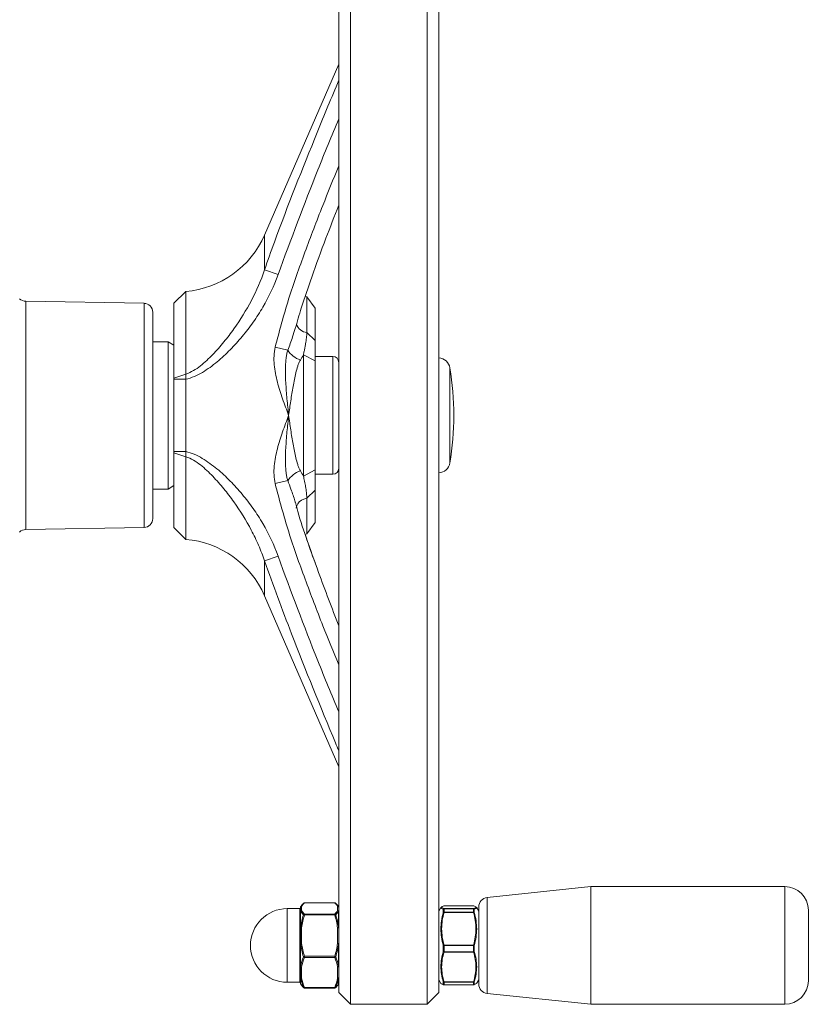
# Model space of a CAD drawing. Header units: millimetres. Extents: x 9 to 1131, y -444 to 1084.
# Tile 17 of 26: x 394 to 528, y 774 to 941. Entities that reach past the tile are written whole.
import ezdxf

# ---------------------------------------------------------------- set-up
doc = ezdxf.new("R2010")
doc.units = ezdxf.units.MM

msp = doc.modelspace()

# ---------------------------------------------------------------- linework, layer by layer
at = {"color": 7, "linetype": 'Continuous', "lineweight": 15}
for p, q in [((450.3, 974.19), (450.3, 874.19)), ((463.3, 774.19), (463.3, 974.19)), ((448.3, 874.19), (448.3, 972.19)), ((465.3, 972.19), (465.3, 776.19)), ((448.3, 933.85), (435.69, 904.82)), ((435.69, 898.91), (437.98, 898.1)), ((422.3, 895.24), (420.3, 893.24)), ((422.3, 895.24), (422.3, 881.21)), ((415.22, 893.22), (395.12, 893.57)), ((420.3, 880.54), (420.3, 893.24)), ((442.87, 894.3), (442.6, 894.4)), ((444.3, 892.38), (442.87, 894.3)), ((442.87, 888.25), (442.87, 894.3)), ((416.7, 891.72), (416.7, 856.67)), ((444.3, 892.38), (444.3, 886.92)), ((444.3, 886.92), (442.87, 888.25)), ((419.3, 886.69), (416.7, 886.69)), ((420.3, 886.12), (419.3, 886.69)), ((419.3, 861.69), (419.3, 886.69)), ((437.49, 885.79), (439.64, 885.28)), ((442.3, 863.9), (442.3, 884.49)), ((444.3, 883.46), (442.3, 884.49)), ((447.3, 884.19), (444.3, 884.19)), ((444.3, 883.46), (444.3, 864.93)), ((420.3, 880.54), (422.3, 881.21)), ((420.3, 880.33), (422.3, 880.33)), ((420.3, 868.06), (420.3, 880.33)), ((422.3, 880.33), (422.3, 868.06)), ((448.3, 776.19), (448.3, 874.19)), ((450.3, 874.19), (450.3, 774.19)), ((420.3, 868.06), (422.3, 868.06)), ((420.3, 867.85), (422.3, 867.18)), ((420.3, 855.14), (420.3, 867.85)), ((422.3, 867.18), (422.3, 853.14)), ((442.3, 863.9), (444.3, 864.93)), ((439.64, 863.11), (437.49, 862.6)), ((444.3, 864.19), (447.3, 864.19)), ((416.7, 861.69), (419.3, 861.69)), ((419.3, 861.69), (420.3, 862.27)), ((442.87, 860.13), (444.3, 861.47)), ((444.3, 861.47), (444.3, 856)), ((442.87, 854.09), (442.87, 860.13)), ((395.12, 854.82), (415.22, 855.17)), ((420.3, 855.14), (422.3, 853.14)), ((442.87, 854.09), (444.3, 856)), ((442.6, 853.99), (442.87, 854.09)), ((435.69, 849.48), (437.98, 850.28)), ((435.69, 843.57), (448.3, 814.53)), ((491.13, 794.19), (473.53, 792.34)), ((524.1, 794.19), (491.13, 794.19)), ((491.13, 774.19), (491.13, 794.19)), ((441.87, 790.82), (441.82, 790.74)), ((442, 790.82), (442, 790.71)), ((447.62, 791.42), (442.48, 791.42)), ((447.62, 791.42), (442.48, 791.42)), ((448.1, 790.11), (448.1, 790.82)), ((448.27, 790.74), (448.23, 790.82)), ((471.2, 790.9), (466.19, 790.9)), ((471.2, 790.9), (466.19, 790.9)), ((441.68, 790.44), (439.55, 790.44)), ((441.8, 790.63), (441.8, 790.64)), ((441.8, 790.52), (441.8, 790.63)), ((441.8, 789.92), (441.8, 790.03)), ((441.8, 787.13), (441.8, 789.92)), ((441.82, 790.01), (441.82, 787.18)), ((442, 790.22), (442, 790.11)), ((442.48, 789.52), (447.62, 789.52)), ((442.48, 789.52), (442.48, 789.38)), ((447.62, 789.38), (442.48, 789.38)), ((447.62, 789.52), (447.62, 789.38)), ((448.27, 787.18), (448.27, 790.01)), ((465.67, 790.64), (465.32, 790.03)), ((466.06, 789.77), (466.06, 790.36)), ((466.19, 790.45), (471.2, 790.45)), ((466.19, 790.43), (466.19, 790.45)), ((466.19, 790.43), (466.19, 789.83)), ((471.2, 790.43), (466.19, 790.43)), ((466.19, 789.83), (471.2, 789.83)), ((466.19, 789.78), (466.19, 789.83)), ((471.2, 789.78), (466.19, 789.78)), ((471.2, 790.45), (471.2, 790.43)), ((471.2, 789.83), (471.2, 790.43)), ((471.2, 789.83), (471.2, 789.78)), ((471.33, 790.36), (471.33, 789.77)), ((472.08, 790.03), (471.71, 790.66)), ((472.1, 777.63), (472.1, 790.75)), ((528.1, 778.19), (528.1, 790.19)), ((441.8, 786.72), (441.8, 787.13)), ((442, 787.18), (442, 786.77)), ((448.1, 784.54), (448.1, 787.18)), ((441.8, 784.49), (441.8, 784.9)), ((441.8, 780.69), (441.8, 784.49)), ((441.82, 784.49), (441.82, 780.64)), ((442, 784.95), (442, 784.54)), ((448.27, 780.64), (448.27, 784.49)), ((466.06, 783.14), (466.06, 784.2)), ((466.19, 784.2), (466.19, 784.26)), ((466.19, 784.26), (471.2, 784.26)), ((466.19, 784.2), (466.19, 783.13)), ((471.2, 784.2), (466.19, 784.2)), ((471.2, 784.26), (471.2, 784.2)), ((471.2, 783.13), (471.2, 784.2)), ((471.33, 784.2), (471.33, 783.14)), ((466.19, 783.13), (471.2, 783.13)), ((466.19, 783.07), (466.19, 783.13)), ((471.2, 783.07), (466.19, 783.07)), ((471.2, 783.13), (471.2, 783.07)), ((442.48, 782.15), (442.48, 782.35)), ((442.48, 782.35), (447.62, 782.35)), ((447.62, 782.15), (442.48, 782.15)), ((447.62, 782.15), (447.62, 782.35)), ((441.8, 780.39), (441.8, 780.69)), ((442, 780.55), (442, 780.25)), ((448.1, 778.62), (448.1, 780.55)), ((439.55, 777.94), (441.68, 777.94)), ((441.8, 778.76), (441.8, 779.06)), ((441.8, 777.75), (441.8, 778.76)), ((441.82, 777.65), (441.87, 777.56)), ((442, 778.92), (442, 778.62)), ((448.23, 777.57), (448.27, 777.65)), ((465.32, 778.36), (465.67, 777.74)), ((466.06, 777.56), (466.06, 778.02)), ((466.19, 778), (471.2, 778)), ((466.19, 777.96), (466.19, 778)), ((471.2, 777.96), (466.19, 777.96)), ((466.19, 777.96), (466.19, 777.49)), ((466.19, 777.49), (471.2, 777.49)), ((466.19, 777.48), (471.2, 777.48)), ((471.2, 778), (471.2, 777.96)), ((471.2, 777.49), (471.2, 777.96)), ((471.33, 778.02), (471.33, 777.56)), ((471.33, 777.56), (471.68, 777.75)), ((471.71, 777.73), (472.08, 778.36)), ((442.48, 776.97), (442.44, 777.02)), ((442.48, 777.02), (447.62, 777.02)), ((442.48, 776.96), (447.62, 776.96)), ((447.66, 777.02), (447.62, 776.97)), ((448.3, 776.19), (450.3, 774.19)), ((463.3, 774.19), (465.3, 776.19)), ((473.53, 776.04), (491.13, 774.19)), ((450.3, 774.19), (463.3, 774.19)), ((491.13, 774.19), (524.1, 774.19))]:
    msp.add_line(p, q, dxfattribs=at)
at = {"color": 8, "linetype": 'Continuous', "lineweight": 15}
for p, q in [((435.69, 904.82), (435.69, 898.91)), ((395.12, 893.57), (395.12, 854.82)), ((415.22, 874.19), (415.22, 893.22)), ((447.3, 864.19), (447.3, 884.19)), ((467.2, 869.47), (467.2, 882.27)), ((415.22, 855.17), (415.22, 874.19)), ((467.2, 866.12), (467.2, 869.47)), ((435.69, 849.48), (435.69, 843.57)), ((524.1, 774.19), (524.1, 794.19)), ((442.48, 791.42), (442.48, 791.42)), ((447.62, 791.42), (447.62, 791.42)), ((466.19, 790.9), (466.19, 790.9)), ((471.2, 790.9), (471.2, 790.9)), ((473.53, 776.04), (473.53, 792.34)), ((439.55, 790.44), (439.55, 790.23)), ((439.55, 790.23), (439.55, 777.94)), ((441.68, 777.94), (441.68, 790.44)), ((441.82, 790.74), (441.82, 790.73)), ((448.27, 790.73), (448.27, 790.74)), ((465.32, 790.03), (465.32, 778.36)), ((472.08, 778.36), (472.08, 790.03)), ((441.82, 778.68), (441.82, 777.65)), ((448.27, 777.65), (448.27, 778.68)), ((466.19, 777.48), (466.19, 777.49)), ((471.2, 777.49), (471.2, 777.48)), ((442.48, 777.02), (442.48, 776.96)), ((447.62, 777.02), (447.62, 776.96))]:
    msp.add_line(p, q, dxfattribs=at)
at = {"color": 8, "linetype": 'Continuous', "lineweight": 15, "flags": 128}
msp.add_lwpolyline([(442.87, 860.13), (442.39, 859.99), (441.96, 859.78), (441.6, 859.51), (441.33, 859.19), (441.16, 858.85), (441.09, 858.48), (441.09, 858.46)], dxfattribs=at)
at = {"color": 7, "linetype": 'Continuous', "lineweight": 15, "flags": 128}
for points in [[(466.06, 784.2), (466.07, 784.2), (466.09, 784.2), (466.1, 784.2), (466.12, 784.2), (466.14, 784.2), (466.15, 784.2), (466.17, 784.2), (466.19, 784.2)], [(471.2, 784.2), (471.22, 784.2), (471.24, 784.2), (471.26, 784.2), (471.28, 784.2), (471.29, 784.2), (471.31, 784.2), (471.32, 784.2), (471.33, 784.2)]]:
    msp.add_lwpolyline(points, dxfattribs=at)
at = {"color": 7, "linetype": 'Continuous', "lineweight": 15}
for centre, radius, start, end in [((421.01, 911.19), 16, 274.6146, 336.5219), ((395.14, 895.07), 1.5, 225, 269), ((415.2, 891.72), 1.5, 0, 89), ((443.28, 887.7), 4.38, 213.6642, 249.9422), ((447.3, 883.19), 1, 0, 90), ((465.23, 881.94), 2, 9.2916, 88.0005), ((417.86, 874.19), 50, 0, 9.2916), ((417.86, 874.19), 50, 350.7084, 0), ((465.23, 866.44), 2, 271.9995, 350.7084), ((443.28, 860.68), 4.38, 110.0578, 146.3358), ((447.3, 865.19), 1, 270, 0), ((415.2, 856.67), 1.5, 271, 0), ((395.14, 853.32), 1.5, 91, 135), ((421.01, 837.19), 16, 23.4781, 85.3854), ((524.1, 790.19), 4, 0, 90), ((441.99, 790.63), 0.197, 89.0076, 178.9719), ((441.99, 790.63), 0.192, 87.5316, 149.035), ((442.46, 791.24), 0.173, 132.1475, 153.6915), ((442.48, 791.22), 0.2, 90, 132.116), ((447.62, 791.22), 0.2, 47.884, 90), ((447.64, 791.24), 0.173, 26.3085, 47.8525), ((448.1, 790.63), 0.197, 1.0281, 90.9924), ((448.11, 790.63), 0.192, 30.965, 92.4684), ((466.19, 790.75), 0.15, 90, 106.4077), ((466.19, 790.76), 0.141, 88.9189, 106.4019), ((471.2, 790.75), 0.15, 73.5923, 90), ((471.21, 790.76), 0.141, 73.5981, 91.0811), ((473.7, 790.75), 1.6, 96, 180), ((439.55, 784.19), 6.25, 90, 270), ((441.68, 790.56), 0.12, 270, 0), ((442, 790.64), 0.2, 150, 180), ((442, 790.63), 0.2, 149.9654, 179.998), ((441.99, 790.52), 0.197, 89.0076, 178.9719), ((441.99, 790.03), 0.197, 89.0076, 178.9719), ((441.99, 789.91), 0.197, 89.0076, 178.9719), ((441.96, 789.92), 0.163, 146.6494, 179.7727), ((442, 789.9), 0.207, 91.8324, 150.2577), ((442.49, 789.31), 0.211, 95.0565, 155.4909), ((442.35, 789), 0.398, 71.0071, 96.3278), ((447.6, 789.31), 0.211, 24.5091, 84.9435), ((447.75, 789), 0.398, 83.6722, 108.9929), ((448.09, 789.9), 0.207, 29.7423, 88.1676), ((448.1, 789.91), 0.197, 1.0281, 90.9924), ((448.1, 790.64), 0.2, 0, 30), ((448.1, 790.63), 0.2, 0.002, 30.0346), ((448.14, 789.92), 0.163, 0.2273, 33.3506), ((465.45, 789.95), 0.15, 150, 180), ((466.2, 790.3), 0.148, 91.6, 154.5658), ((466.19, 790.27), 0.155, 88.6962, 144.4413), ((466.19, 789.67), 0.161, 88.0496, 140.5889), ((466.14, 789.6), 0.187, 72.4572, 113.2673), ((471.2, 790.3), 0.148, 25.4342, 88.4), ((471.21, 790.27), 0.155, 35.5587, 91.3038), ((471.21, 789.67), 0.161, 39.4111, 91.9504), ((471.26, 789.6), 0.187, 66.7327, 107.5428), ((471.95, 789.95), 0.15, 0, 30), ((441.95, 786.95), 0.238, 78.6798, 130.109), ((441.86, 787.13), 0.0603, 123.5677, 175.5151), ((441.95, 786.54), 0.238, 78.6798, 130.109), ((441.93, 786.74), 0.45, 80.8036, 103.01), ((448.14, 786.95), 0.238, 49.891, 101.3202), ((448.17, 786.74), 0.45, 76.99, 99.1964), ((448.24, 787.13), 0.0603, 4.4849, 56.4323), ((441.95, 784.72), 0.238, 78.6798, 130.109), ((441.95, 784.31), 0.238, 78.6798, 130.109), ((441.82, 784.43), 0.0635, 87.3859, 112.0992), ((442.04, 784.04), 0.501, 94.7829, 115.4143), ((448.14, 784.31), 0.238, 49.891, 101.3202), ((448.06, 784.04), 0.501, 64.5857, 85.2171), ((448.27, 784.43), 0.0635, 67.9008, 92.6141), ((466.24, 784), 0.26, 100.4285, 132.8625), ((471.16, 784), 0.26, 47.1375, 79.5715), ((466.18, 783.74), 0.606, 258.9494, 271.3101), ((466.23, 783.29), 0.221, 220.8132, 260.3042), ((471.22, 783.74), 0.606, 268.6899, 281.0506), ((471.17, 783.29), 0.221, 279.6958, 319.1868), ((442.6, 781.84), 0.518, 103.5409, 124.6318), ((442.52, 782.41), 0.262, 212.8768, 259.6654), ((447.5, 781.84), 0.518, 55.3682, 76.4591), ((447.57, 782.41), 0.262, 280.3346, 327.1232), ((441.87, 780.7), 0.0757, 182.6688, 229.8531), ((441.97, 780.73), 0.179, 191.34, 278.0103), ((441.97, 780.43), 0.179, 191.34, 278.0103), ((442.01, 780.79), 0.242, 219.6019, 266.8311), ((448.12, 780.73), 0.179, 261.9897, 348.66), ((448.08, 780.79), 0.242, 273.1689, 320.3981), ((448.22, 780.7), 0.0757, 310.1469, 357.3312), ((441.68, 777.82), 0.12, 0, 90), ((441.97, 779.1), 0.179, 191.34, 278.0103), ((441.97, 778.8), 0.179, 191.34, 278.0103), ((441.95, 778.77), 0.149, 180.3612, 214.9399), ((442, 777.75), 0.2, 180, 210), ((441.97, 778.82), 0.204, 225.0201, 278.2335), ((448.12, 778.8), 0.179, 261.9897, 348.66), ((448.13, 778.82), 0.204, 261.7665, 314.9799), ((448.15, 778.77), 0.149, 325.0601, 359.6388), ((448.1, 777.75), 0.2, 330, 0), ((465.45, 778.43), 0.15, 180, 210), ((466.15, 778.15), 0.153, 235.9948, 286.9763), ((466.19, 778.11), 0.155, 215.5711, 271.3062), ((466.19, 777.65), 0.152, 212.8009, 270.7161), ((466.19, 777.63), 0.143, 206.085, 253.4043), ((466.19, 777.63), 0.15, 253.5923, 270), ((471.25, 778.15), 0.153, 253.0237, 304.0052), ((471.21, 778.11), 0.155, 268.6938, 324.4289), ((471.2, 777.65), 0.152, 269.2839, 327.1991), ((471.2, 777.63), 0.15, 270, 286.4077), ((471.2, 777.63), 0.143, 286.5957, 333.915), ((471.95, 778.43), 0.15, 330, 0), ((473.7, 777.63), 1.6, 180, 264), ((524.1, 778.19), 4, 270, 0), ((442.43, 777.18), 0.172, 224.0345, 286.7833), ((442.46, 777.14), 0.173, 206.3085, 227.8525), ((442.48, 777.16), 0.2, 227.884, 270), ((447.67, 777.18), 0.172, 253.2167, 315.9655), ((447.62, 777.16), 0.2, 270, 312.116), ((447.64, 777.14), 0.173, 312.1475, 333.6915)]:
    msp.add_arc(centre, radius, start, end, dxfattribs=at)
at = {"color": 8, "linetype": 'Continuous', "lineweight": 15}
for centre, radius, start, end in [((443.09, 890.31), 2.07, 197.569, 264.0594), ((442.46, 791.24), 0.179, 85.13, 131.7415), ((447.63, 791.24), 0.179, 48.2585, 94.87)]:
    msp.add_arc(centre, radius, start, end, dxfattribs=at)
for points, knots in [([(435.69, 898.91), (436.24, 900.48), (439.03, 908.33), (443.31, 919.04), (447.08, 928.16), (448.3, 931.11)], [0, 0, 0, 0, 0.144554, 0.722863, 1, 1, 1, 1]), ([(448.3, 924.54), (447.1, 921.66), (443.48, 912.92), (440.19, 904.05), (437.98, 898.1)], [0, 0, 0, 0, 0.3297526, 1, 1, 1, 1]), ([(437.49, 885.79), (438.22, 888.51), (439.67, 893.96), (442.54, 901.92), (445.4, 909.45), (447.38, 914.3), (448.3, 916.54)], [0, 0, 0, 0, 0.258873, 0.518134, 0.777411, 1, 1, 1, 1]), ([(439.64, 885.28), (439.93, 886.03), (440.4, 887.26), (440.75, 888.48), (440.88, 888.95)], [0, 0, 0, 0, 0.616423, 1, 1, 1, 1]), ([(440.91, 859.4), (440.89, 859.49), (440.71, 860.23), (440.24, 861.47), (439.82, 862.62), (439.64, 863.11)], [0, 0, 0, 0, 0.075455, 0.606625, 1, 1, 1, 1]), ([(448.3, 831.84), (447.4, 834.04), (445.42, 838.87), (442.56, 846.39), (439.68, 854.39), (438.22, 859.86), (437.49, 862.6)], [0, 0, 0, 0, 0.218958, 0.479448, 0.73992, 1, 1, 1, 1]), ([(448.3, 817.25), (448.12, 817.69), (445.38, 824.29), (440.98, 834.96), (437.19, 845.35), (435.69, 849.48)], [0, 0, 0, 0, 0.041205, 0.619048, 1, 1, 1, 1]), ([(437.98, 850.28), (440.18, 844.34), (443.48, 835.47), (447.1, 826.73), (448.3, 823.84)], [0, 0, 0, 0, 0.669765, 1, 1, 1, 1])]:
    msp.add_open_spline(points, degree=3, knots=knots, dxfattribs=at)
at = {"color": 7, "linetype": 'Continuous', "lineweight": 15}
for points, knots in [([(440.92, 888.94), (441.25, 890.1), (442.09, 893.04), (443.87, 898.14), (445.98, 903.96), (447.57, 908.01), (448.3, 909.88)], [0, 0, 0, 0, 0.162892, 0.413247, 0.72897, 1, 1, 1, 1]), ([(422.3, 881.21), (422.76, 881.35), (423.19, 881.55), (424.02, 882.04), (424.42, 882.31), (425.17, 882.9), (425.53, 883.21), (426.22, 883.85), (426.56, 884.19), (427.55, 885.21), (428.17, 885.92), (429.37, 887.4), (429.95, 888.15), (431.59, 890.45), (432.58, 892.05), (434.33, 895.36), (435.09, 897.09), (435.69, 898.91)], [0, 0, 0, 0, 0.0625, 0.0625, 0.125, 0.125, 0.1875, 0.1875, 0.25, 0.25, 0.375, 0.375, 0.5, 0.5, 0.75, 0.75, 1, 1, 1, 1]), ([(437.98, 898.1), (437.3, 896.17), (436.43, 894.33), (434.9, 891.71), (434.35, 890.85), (433.17, 889.18), (432.55, 888.37), (431.25, 886.82), (430.57, 886.07), (429.15, 884.63), (428.41, 883.94), (427.24, 882.97), (426.84, 882.65), (426.01, 882.05), (425.58, 881.76), (424.69, 881.24), (424.24, 881), (423.29, 880.6), (422.8, 880.44), (422.3, 880.33)], [0, 0, 0, 0, 0.25, 0.25, 0.375, 0.375, 0.5, 0.5, 0.625, 0.625, 0.75, 0.75, 0.8125, 0.8125, 0.875, 0.875, 0.9375, 0.9375, 1, 1, 1, 1]), ([(442.3, 884.49), (442.34, 884.68), (442.43, 885.09), (442.56, 885.71), (442.67, 886.31), (442.76, 886.87), (442.82, 887.36), (442.86, 887.83), (442.87, 888.11), (442.87, 888.25)], [0, 0, 0, 0, 0.148561, 0.307126, 0.475245, 0.61395, 0.748177, 0.876734, 1, 1, 1, 1]), ([(444.3, 886.92), (444.3, 886.85), (444.3, 886.72), (444.3, 886.5), (444.3, 886.28), (444.3, 886.04), (444.3, 885.79), (444.3, 885.53), (444.3, 885.13), (444.3, 884.44), (444.3, 883.83), (444.3, 883.46)], [0, 0, 0, 0, 0.06393, 0.130275, 0.19909, 0.270423, 0.344319, 0.420818, 0.499955, 0.687335, 1, 1, 1, 1]), ([(437.49, 885.79), (437.38, 885.29), (437.32, 884.8), (437.28, 883.79), (437.29, 883.29), (437.43, 881.79), (437.63, 880.82), (438.12, 878.89), (438.43, 877.95), (438.92, 876.53), (439.09, 876.06), (439.44, 875.13), (439.61, 874.66), (439.79, 874.19)], [0, 0, 0, 0, 0.125, 0.125, 0.25, 0.25, 0.5, 0.5, 0.75, 0.75, 0.875, 0.875, 1, 1, 1, 1]), ([(439.64, 885.28), (439.57, 885.05), (439.51, 884.82), (439.43, 884.37), (439.39, 884.14), (439.3, 883.46), (439.27, 883), (439.24, 882.08), (439.24, 881.62), (439.25, 880.7), (439.27, 880.24), (439.35, 878.85), (439.42, 877.92), (439.55, 876.52), (439.6, 876.06), (439.69, 875.13), (439.74, 874.66), (439.79, 874.19)], [0, 0, 0, 0, 0.0625, 0.0625, 0.125, 0.125, 0.25, 0.25, 0.375, 0.375, 0.5, 0.5, 0.75, 0.75, 0.875, 0.875, 1, 1, 1, 1]), ([(441.78, 883.59), (441.68, 883.42), (441.6, 883.25), (441.46, 882.9), (441.39, 882.72), (441.21, 882.18), (441.11, 881.81), (440.83, 880.67), (440.68, 879.89), (440.39, 878.3), (440.27, 877.48), (440.08, 876.25), (440.02, 875.84), (439.91, 875.02), (439.85, 874.61), (439.79, 874.19)], [0, 0, 0, 0, 0.0625, 0.0625, 0.125, 0.125, 0.25, 0.25, 0.5, 0.5, 0.75, 0.75, 0.875, 0.875, 1, 1, 1, 1]), ([(422.3, 881.21), (422.3, 881.16), (422.3, 881.06), (422.3, 880.91), (422.3, 880.76), (422.3, 880.62), (422.3, 880.47), (422.3, 880.38), (422.3, 880.33)], [0, 0, 0, 0, 0.17392, 0.344833, 0.512822, 0.677967, 0.840338, 1, 1, 1, 1]), ([(437.49, 862.6), (437.38, 863.09), (437.32, 863.59), (437.28, 864.59), (437.29, 865.1), (437.43, 866.6), (437.63, 867.57), (438.12, 869.49), (438.43, 870.44), (438.92, 871.85), (439.09, 872.32), (439.44, 873.26), (439.61, 873.72), (439.79, 874.19)], [0, 0, 0, 0, 0.125, 0.125, 0.25, 0.25, 0.5, 0.5, 0.75, 0.75, 0.875, 0.875, 1, 1, 1, 1]), ([(439.64, 863.11), (439.57, 863.34), (439.51, 863.56), (439.43, 864.01), (439.39, 864.24), (439.3, 864.92), (439.27, 865.38), (439.24, 866.3), (439.24, 866.76), (439.25, 867.69), (439.27, 868.15), (439.35, 869.54), (439.42, 870.47), (439.55, 871.86), (439.6, 872.33), (439.69, 873.26), (439.74, 873.73), (439.79, 874.19)], [0, 0, 0, 0, 0.0625, 0.0625, 0.125, 0.125, 0.25, 0.25, 0.375, 0.375, 0.5, 0.5, 0.75, 0.75, 0.875, 0.875, 1, 1, 1, 1]), ([(441.78, 864.8), (441.68, 864.96), (441.6, 865.13), (441.46, 865.48), (441.39, 865.66), (441.21, 866.21), (441.11, 866.58), (440.83, 867.72), (440.68, 868.5), (440.39, 870.09), (440.27, 870.9), (440.08, 872.13), (440.02, 872.54), (439.91, 873.37), (439.85, 873.78), (439.79, 874.19)], [0, 0, 0, 0, 0.0625, 0.0625, 0.125, 0.125, 0.25, 0.25, 0.5, 0.5, 0.75, 0.75, 0.875, 0.875, 1, 1, 1, 1]), ([(422.3, 868.06), (422.3, 868.01), (422.3, 867.91), (422.3, 867.77), (422.3, 867.62), (422.3, 867.47), (422.3, 867.33), (422.3, 867.23), (422.3, 867.18)], [0, 0, 0, 0, 0.1597653, 0.3221983, 0.4873645, 0.6553345, 0.8261851, 1, 1, 1, 1]), ([(422.3, 868.06), (422.79, 867.95), (423.28, 867.79), (424.23, 867.39), (424.68, 867.15), (425.56, 866.63), (425.98, 866.35), (426.81, 865.75), (427.21, 865.44), (428.4, 864.46), (429.14, 863.77), (430.56, 862.32), (431.24, 861.57), (432.54, 860.02), (433.16, 859.21), (434.34, 857.55), (434.89, 856.69), (436.43, 854.05), (437.3, 852.22), (437.98, 850.28)], [0, 0, 0, 0, 0.0625, 0.0625, 0.125, 0.125, 0.1875, 0.1875, 0.25, 0.25, 0.375, 0.375, 0.5, 0.5, 0.625, 0.625, 0.75, 0.75, 1, 1, 1, 1]), ([(435.69, 849.48), (435.39, 850.38), (435.05, 851.27), (434.3, 853.01), (433.89, 853.87), (432.56, 856.38), (431.56, 857.97), (429.93, 860.26), (429.36, 861.01), (428.17, 862.46), (427.56, 863.16), (426.57, 864.19), (426.24, 864.52), (425.54, 865.17), (425.17, 865.48), (424.42, 866.07), (424.02, 866.35), (423.19, 866.83), (422.76, 867.04), (422.3, 867.18)], [0, 0, 0, 0, 0.125, 0.125, 0.25, 0.25, 0.5, 0.5, 0.625, 0.625, 0.75, 0.75, 0.8125, 0.8125, 0.875, 0.875, 0.9375, 0.9375, 1, 1, 1, 1]), ([(444.3, 864.93), (444.3, 864.55), (444.3, 863.95), (444.3, 863.19), (444.3, 862.66), (444.3, 862.23), (444.3, 861.83), (444.3, 861.59), (444.3, 861.47)], [0, 0, 0, 0, 0.311518, 0.500546, 0.637354, 0.766046, 0.886841, 1, 1, 1, 1]), ([(442.87, 860.13), (442.87, 860.2), (442.87, 860.34), (442.86, 860.56), (442.84, 860.79), (442.82, 861.02), (442.79, 861.26), (442.76, 861.51), (442.72, 861.77), (442.64, 862.26), (442.5, 862.97), (442.36, 863.6), (442.3, 863.9)], [0, 0, 0, 0, 0.061799, 0.124359, 0.187888, 0.252544, 0.318443, 0.385667, 0.454271, 0.524291, 0.772819, 1, 1, 1, 1]), ([(448.3, 838.45), (447.14, 841.46), (445.22, 846.46), (442.86, 853.16), (441.52, 857.13), (441, 859.11), (440.93, 859.4)], [0, 0, 0, 0, 0.435086, 0.723454, 0.959033, 1, 1, 1, 1]), ([(444.27, 849.21), (443.73, 850.67), (443.15, 852.25), (442.64, 853.85), (442.61, 853.97)], [0, 0, 0, 0, 0.926694, 1, 1, 1, 1]), ([(466.19, 790.9), (466.07, 790.86), (465.96, 790.83), (465.83, 790.75), (465.79, 790.71), (465.79, 790.6), (465.94, 790.52), (466.19, 790.45)], [0, 0, 0, 0, 0.25, 0.25, 0.5, 0.5, 1, 1, 1, 1]), ([(471.2, 790.45), (471.33, 790.49), (471.43, 790.52), (471.57, 790.6), (471.61, 790.64), (471.61, 790.75), (471.45, 790.83), (471.2, 790.9)], [0, 0, 0, 0, 0.25, 0.25, 0.5, 0.5, 1, 1, 1, 1]), ([(441.8, 790.03), (441.8, 790.14), (441.8, 790.23), (441.8, 790.4), (441.8, 790.47), (441.8, 790.52)], [0, 0, 0, 0, 0.5, 0.5, 1, 1, 1, 1]), ([(442, 790.71), (442, 790.63), (441.99, 790.55), (441.99, 790.39), (442, 790.3), (442, 790.22)], [0, 0, 0, 0, 0.5, 0.5, 1, 1, 1, 1]), ([(466.06, 790.36), (465.84, 790.44), (465.59, 790.54), (465.68, 790.62), (465.69, 790.64)], [0, 0, 0, 0, 0.86809, 1, 1, 1, 1]), ([(466.06, 784.2), (465.94, 784.65), (465.84, 785.11), (465.7, 786.04), (465.66, 786.51), (465.66, 787.45), (465.7, 787.92), (465.83, 788.85), (465.94, 789.31), (466.06, 789.77)], [0, 0, 0, 0, 0.25, 0.25, 0.5, 0.5, 0.75, 0.75, 1, 1, 1, 1]), ([(466.19, 789.78), (465.94, 788.87), (465.79, 787.96), (465.79, 786.56), (465.83, 786.09), (465.96, 785.17), (466.07, 784.71), (466.19, 784.26)], [0, 0, 0, 0, 0.5, 0.5, 0.75, 0.75, 1, 1, 1, 1]), ([(471.2, 784.26), (471.46, 785.17), (471.61, 786.08), (471.61, 787.48), (471.57, 787.95), (471.43, 788.87), (471.33, 789.32), (471.2, 789.78)], [0, 0, 0, 0, 0.5, 0.5, 0.75, 0.75, 1, 1, 1, 1]), ([(471.68, 790.63), (471.7, 790.62), (471.79, 790.58), (471.67, 790.5), (471.52, 790.43), (471.38, 790.38), (471.33, 790.36)], [0, 0, 0, 0, 0.131631, 0.495298, 0.829383, 1, 1, 1, 1]), ([(471.33, 789.77), (471.46, 789.31), (471.56, 788.86), (471.7, 787.93), (471.74, 787.46), (471.74, 786.52), (471.7, 786.05), (471.56, 785.12), (471.46, 784.65), (471.33, 784.2)], [0, 0, 0, 0, 0.25, 0.25, 0.5, 0.5, 0.75, 0.75, 1, 1, 1, 1]), ([(441.8, 784.9), (441.8, 785.21), (441.8, 785.52), (441.8, 786.12), (441.8, 786.42), (441.8, 786.72)], [0, 0, 0, 0, 0.5, 0.5, 1, 1, 1, 1]), ([(442, 786.77), (442, 786.47), (441.99, 786.16), (441.99, 785.56), (442, 785.25), (442, 784.95)], [0, 0, 0, 0, 0.5, 0.5, 1, 1, 1, 1]), ([(466.06, 778.02), (465.94, 778.44), (465.84, 778.86), (465.7, 779.71), (465.66, 780.14), (465.66, 781.01), (465.7, 781.44), (465.83, 782.3), (465.94, 782.72), (466.06, 783.14)], [0, 0, 0, 0, 0.25, 0.25, 0.5, 0.5, 0.75, 0.75, 1, 1, 1, 1]), ([(466.19, 783.07), (465.94, 782.24), (465.79, 781.4), (465.79, 780.11), (465.83, 779.68), (465.96, 778.84), (466.07, 778.42), (466.19, 778)], [0, 0, 0, 0, 0.5, 0.5, 0.75, 0.75, 1, 1, 1, 1]), ([(471.2, 778), (471.46, 778.84), (471.61, 779.68), (471.61, 780.96), (471.57, 781.39), (471.43, 782.23), (471.33, 782.65), (471.2, 783.07)], [0, 0, 0, 0, 0.5, 0.5, 0.75, 0.75, 1, 1, 1, 1]), ([(471.33, 783.14), (471.46, 782.72), (471.56, 782.3), (471.7, 781.45), (471.74, 781.01), (471.74, 780.15), (471.7, 779.72), (471.56, 778.87), (471.46, 778.44), (471.33, 778.02)], [0, 0, 0, 0, 0.25, 0.25, 0.5, 0.5, 0.75, 0.75, 1, 1, 1, 1]), ([(441.8, 779.06), (441.8, 779.26), (441.8, 779.48), (441.8, 779.92), (441.8, 780.15), (441.8, 780.39)], [0, 0, 0, 0, 0.5, 0.5, 1, 1, 1, 1]), ([(442, 780.25), (442, 780.03), (441.99, 779.81), (441.99, 779.37), (442, 779.14), (442, 778.92)], [0, 0, 0, 0, 0.5, 0.5, 1, 1, 1, 1]), ([(441.88, 777.57), (441.96, 777.45), (442.07, 777.28), (442.25, 777.11), (442.3, 777.07)], [0, 0, 0, 0, 0.704573, 1, 1, 1, 1]), ([(447.79, 777.07), (447.83, 777.1), (448.01, 777.26), (448.15, 777.43), (448.22, 777.57), (448.23, 777.57)], [0, 0, 0, 0, 0.199439, 0.998209, 1, 1, 1, 1]), ([(465.69, 777.75), (465.7, 777.73), (465.72, 777.68), (465.88, 777.62), (466.02, 777.58), (466.06, 777.56)], [0, 0, 0, 0, 0.314007, 0.768096, 1, 1, 1, 1]), ([(466.19, 777.48), (466.08, 777.53), (465.88, 777.6), (465.73, 777.68), (465.79, 777.71), (465.79, 777.71)], [0, 0, 0, 0, 0.5776798, 0.9933386, 1, 1, 1, 1]), ([(471.58, 777.74), (471.59, 777.73), (471.67, 777.64), (471.42, 777.56), (471.2, 777.48)], [0, 0, 0, 0, 0.116581, 1, 1, 1, 1])]:
    msp.add_open_spline(points, degree=3, knots=knots, dxfattribs=at)
for points in [[(442.3, 884.49), (442.13, 884.19), (441.96, 883.89), (441.78, 883.59)], [(420.3, 880.33), (420.3, 880.4), (420.3, 880.47), (420.3, 880.54)], [(420.3, 867.85), (420.3, 867.91), (420.3, 867.99), (420.3, 868.06)], [(441.78, 864.8), (441.96, 864.5), (442.13, 864.2), (442.3, 863.9)], [(441.82, 790.73), (441.92, 790.93), (442.09, 791.13), (442.3, 791.32)], [(442.48, 791.42), (442.26, 791.22), (442.09, 791.03), (442, 790.82)], [(448.1, 790.82), (448, 791.03), (447.84, 791.22), (447.62, 791.42)], [(447.79, 791.32), (448.01, 791.13), (448.18, 790.93), (448.27, 790.73)], [(442.3, 789.4), (442.09, 789.6), (441.92, 789.8), (441.82, 790.01)], [(441.82, 787.18), (441.92, 787.93), (442.09, 788.67), (442.3, 789.4)], [(442, 790.11), (442.09, 789.91), (442.26, 789.71), (442.48, 789.52)], [(442.48, 789.38), (442.26, 788.66), (442.09, 787.93), (442, 787.18)], [(447.62, 789.52), (447.84, 789.71), (448, 789.91), (448.1, 790.11)], [(448.1, 787.18), (448, 787.93), (447.84, 788.66), (447.62, 789.38)], [(448.27, 790.01), (448.18, 789.8), (448.01, 789.6), (447.79, 789.4)], [(447.79, 789.4), (448.01, 788.67), (448.18, 787.93), (448.27, 787.18)], [(442.3, 782.27), (442.09, 783), (441.92, 783.74), (441.82, 784.49)], [(442, 784.54), (442.09, 783.8), (442.26, 783.07), (442.48, 782.35)], [(447.62, 782.35), (447.84, 783.07), (448, 783.8), (448.1, 784.54)], [(448.27, 784.49), (448.18, 783.74), (448.01, 783), (447.79, 782.27)], [(441.82, 780.64), (441.92, 781.19), (442.09, 781.73), (442.3, 782.27)], [(442.48, 782.15), (442.26, 781.63), (442.09, 781.09), (442, 780.55)], [(448.1, 780.55), (448, 781.09), (447.84, 781.63), (447.62, 782.15)], [(447.79, 782.27), (448.01, 781.73), (448.18, 781.19), (448.27, 780.64)], [(442.3, 777.07), (442.09, 777.59), (441.92, 778.13), (441.82, 778.68)], [(442, 778.62), (442.09, 778.08), (442.26, 777.55), (442.48, 777.02)], [(447.62, 777.02), (447.84, 777.55), (448, 778.08), (448.1, 778.62)], [(448.27, 778.68), (448.18, 778.13), (448.01, 777.59), (447.79, 777.07)]]:
    msp.add_open_spline(points, degree=3, dxfattribs=at)

doc.saveas('drawing.dxf')
